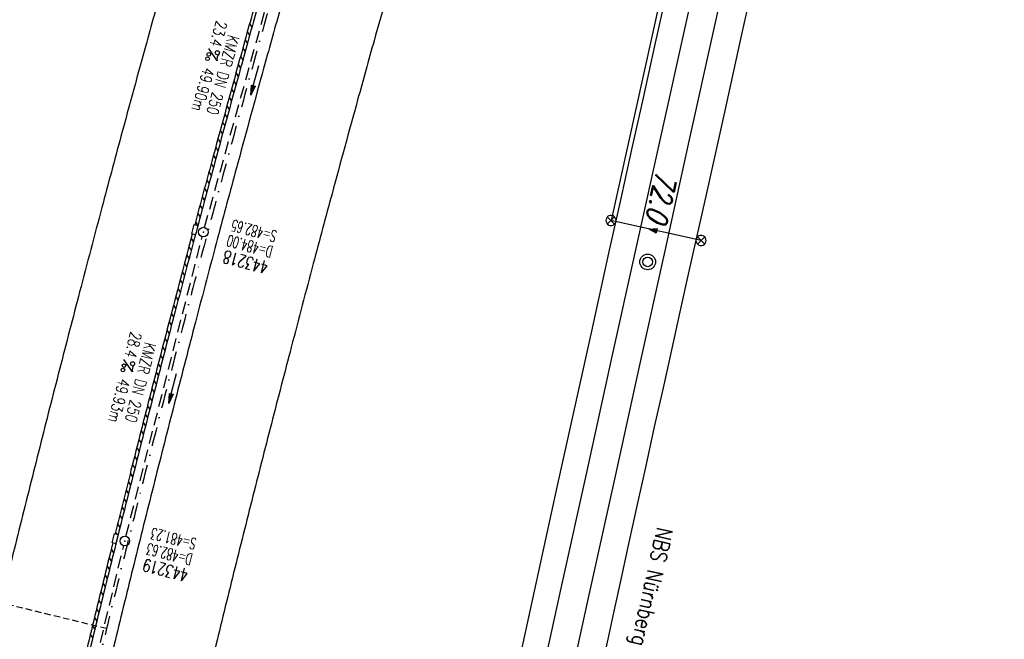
# Model space of a CAD drawing. Extents: x 459406 to 461721, y 413308 to 423218.
# Tile 128 of 256: x 461071 to 461225, y 417842 to 417939. Entities that reach past the tile are written whole.
import ezdxf
from ezdxf.enums import TextEntityAlignment as Align

# ---------------------------------------------------------------- set-up
doc = ezdxf.new("R2010")
doc.units = 0
doc.header["$LTSCALE"] = 2
doc.header["$MEASUREMENT"] = 0
for name, pattern in [('AUSGEZOGEN', [0]), ('GESTRICH-X2', [1.5, 1, -0.5]), ('GESTRICHELT', [0.75, 0.5, -0.25]), ('STRICHPT-X3', [3, 1.5, -0.75, 0, -0.75])]:
    doc.linetypes.add(name, pattern=pattern)
doc.layers.get('0').update_dxf_attribs({"linetype": 'AUSGEZOGEN'})
for name, color, linetype in [('A-Böschungen', 15, 'CONTINUOUS'), ('ACHSE', 1, 'STRICHPT-X3'), ('FBR', 8, 'CONTINUOUS'), ('HEKTOM', 1, 'GESTRICHELT'), ('KANAL', 7, 'GESTRICH-X2'), ('LAGEPLAN', 15, 'AUSGEZOGEN'), ('NBS', 7, 'AUSGEZOGEN'), ('NBS-TRASSE', 7, 'CONTINUOUS'), ('PFEIL', 7, 'CONTINUOUS'), ('RINNE', 200, 'CONTINUOUS'), ('SCHACHTNR', 6, 'CONTINUOUS'), ('SCHSYMBOL', 7, 'AUSGEZOGEN'), ('TEXTO', 4, 'CONTINUOUS'), ('TEXTU', 4, 'CONTINUOUS')]:
    doc.layers.add(name, color=color, linetype=linetype)
doc.styles.add('ROMANS', font='romans.shx', dxfattribs={"width": 0.8})
doc.styles.get("Standard").update_dxf_attribs({"font": 'TXT.SHX'})

# ---------------------------------------------------------------- blocks, each defined once
blk = doc.blocks.new('PROM')
blk.add_line((1.57, 1.82), (0.02, 0.02))
for centre, radius in [((0.32, 1.51), 0.317), ((0.94, 0.29), 0.283), ((1.64, 0.29), 0.283)]:
    blk.add_circle(centre, radius)
blk.add_arc((0.99, 2.68), 1.03, 239.1414, 303.3549)
blk = doc.blocks.new('PFEIL2')
at = {"color": 0}
for p, q in [((0.88, 0), (-2.4, -0.01)), ((0.88, -0.27), (0.88, 0.28)), ((0.88, 0.28), (2.43, 0.01)), ((0.91, 0.27), (0.88, 0.26)), ((0.97, 0.26), (0.88, 0.25)), ((1.02, 0.25), (0.88, 0.23)), ((1.07, 0.24), (0.88, 0.21)), ((1.13, 0.23), (0.88, 0.19)), ((1.18, 0.22), (0.88, 0.17)), ((1.24, 0.21), (0.88, 0.15)), ((1.29, 0.21), (0.88, 0.14)), ((1.34, 0.2), (0.88, 0.12)), ((1.4, 0.19), (0.88, 0.1)), ((1.45, 0.18), (0.88, 0.08)), ((1.51, 0.17), (0.88, 0.06)), ((1.56, 0.16), (0.88, 0.04)), ((1.61, 0.15), (0.88, 0.02)), ((1.67, 0.14), (0.88, 0.01)), ((1.72, 0.13), (0.88, -0.01)), ((1.78, 0.12), (0.88, -0.03)), ((1.83, 0.11), (0.88, -0.05)), ((1.88, 0.1), (0.88, -0.07)), ((1.94, 0.09), (0.88, -0.09)), ((2.05, 0.08), (0.88, -0.12)), ((1.99, 0.08), (0.88, -0.11)), ((2.1, 0.07), (0.88, -0.14)), ((2.15, 0.06), (0.88, -0.16)), ((2.21, 0.05), (0.88, -0.18)), ((2.26, 0.04), (0.88, -0.2)), ((2.32, 0.03), (0.88, -0.22)), ((2.37, 0.02), (0.88, -0.23)), ((2.42, 0.01), (0.88, -0.25)), ((2.43, 0.01), (0.88, -0.27))]:
    blk.add_line(p, q, dxfattribs=at)
blk = doc.blocks.new('GST')
at = {"color": 0}
blk.add_circle((0, 0), 0.75, dxfattribs=at)
blk.add_point((0, 0), dxfattribs=at)
blk = doc.blocks.new('A$C6EDF3A95')
at = {"layer": 'RINNE'}
for points in [[(461136.81, 418042.54, -0.000001), (461135.37, 418037.45, -0.000015), (461131.97, 418025.42, 0.000019), (461128.57, 418013.39), (461121.77, 417989.34), (461114.97, 417965.28, 0.000001), (461113.62, 417960.49), (461110.67, 417950.03, 0.000375), (461110.19, 417948.35, 0.000088), (461108.19, 417941.21, 0.001331), (461105.59, 417931.84, 0.000846), (461101.56, 417917.09, 0.001238), (461098.6, 417906.06, 0.001041), (461095.13, 417892.92, 0.001036), (461092, 417880.81, 0.001036), (461088.91, 417868.69, 0.001038), (461085.87, 417856.54, 0.00104), (461082.88, 417844.41, 0.001041), (461079.95, 417832.27, 0.001037), (461077.06, 417820.08, 0.000857), (461074.72, 417810.02, 0.001036)], [(461111.25, 417953.95), (461110.18, 417950.16, 0.000375), (461109.71, 417948.49, 0.000088), (461107.71, 417941.35, 0.001331), (461105.11, 417931.98, 0.000846), (461101.08, 417917.22, 0.001117), (461098.4, 417907.27, 0.001041)]]:
    blk.add_lwpolyline(points, format="xyb", dxfattribs=at)

msp = doc.modelspace()

# ---------------------------------------------------------------- linework, layer by layer
at = {"layer": 'A-Böschungen'}
for points in [[(461186.64, 417948.82), (461183.94, 417936.62), (461181.23, 417924.42), (461178.52, 417912.21), (461175.79, 417899.97), (461174.38, 417893.61), (461173.1, 417887.87), (461171.73, 417881.72), (461170.37, 417875.61), (461169.02, 417869.52), (461167.68, 417863.42), (461166.34, 417857.3), (461165.01, 417851.21), (461164.04, 417846.75), (461163.09, 417842.36), (461162.12, 417837.88)], [(461172.24, 417943.51), (461170.42, 417935.29), (461168.62, 417927.16), (461166.82, 417919.03), (461165.01, 417910.89), (461163.22, 417902.81), (461160.52, 417890.59), (461157.82, 417878.38), (461155.13, 417866.17), (461152.44, 417853.96), (461150.65, 417845.82), (461148.87, 417837.67)]]:
    msp.add_lwpolyline(points, dxfattribs=at)
at = {"layer": 'ACHSE', "flags": 128}
msp.add_lwpolyline([(461161.88, 420437.76, -0.000001), (461165.78, 420419.42, -0.000002), (461167.09, 420413.31), (461177.49, 420364.41), (461187.91, 420315.5), (461193.11, 420291.05), (461198.32, 420266.6, 0.000013), (461200.55, 420256.1, -0.000008), (461202.78, 420245.61, -0.000126), (461202.84, 420245.34, -0.000011), (461203.52, 420242.15, -0.001203), (461205.52, 420232.59, -0.000771), (461208.59, 420217.67, -0.001324), (461210.77, 420206.86, -0.001044), (461213.46, 420193.14, -0.001041), (461215.82, 420180.84, -0.001046), (461218.13, 420168.58, -0.001043), (461220.38, 420156.31, -0.00104), (461222.59, 420143.98, -0.00104), (461224.74, 420131.65, -0.001043), (461226.84, 420119.35, -0.001046), (461228.88, 420107.04, -0.001042), (461230.89, 420094.68, -0.001044), (461232.83, 420082.32, -0.001045), (461234.73, 420069.98, -0.001048), (461236.57, 420057.6, -0.00105), (461238.36, 420045.24, -0.001042), (461240.1, 420032.88, -0.00104), (461241.79, 420020.48, -0.001038), (461243.43, 420008.07, -0.00104), (461245.01, 419995.69, -0.001048), (461246.55, 419983.28, -0.001048), (461248.03, 419970.87, -0.001045), (461249.46, 419958.47, -0.001042), (461250.84, 419946.03, -0.00104), (461252.16, 419933.58, -0.001043), (461253.44, 419921.16, -0.001047), (461254.66, 419908.73, -0.001046), (461255.83, 419896.28, -0.001044), (461256.95, 419883.83, -0.001044), (461258.01, 419871.37, -0.001042), (461259.03, 419858.92, -0.001041), (461259.99, 419846.45, -0.001045), (461260.9, 419833.96, -0.00105), (461261.76, 419821.51, -0.001044), (461262.56, 419809.09, -0.001035), (461263.31, 419796.56, -0.001039), (461264.02, 419784.01, -0.001052), (461264.67, 419771.6, -0.001051), (461265.26, 419759.2, -0.001036), (461265.81, 419746.63, -0.001035), (461266.31, 419734.06, -0.001048), (461266.74, 419721.64, -0.001053), (461267.13, 419709.21, -0.001043), (461267.47, 419696.65, -0.001038), (461267.78, 419683.02, -0.001246), (461267.99, 419671.66, -0.000845), (461268.2, 419656.35, -0.001335), (461268.29, 419646.66, -0.000076), (461268.34, 419639.67, -0.000344), (461268.35, 419638.12, -0.000008), (461268.39, 419629.89, 0.000017), (461268.44, 419621.66, 0.000001), (461268.5, 419609.16, -0.000009), (461268.57, 419596.66, -0.000011), (461268.64, 419584.16, 0.000013), (461268.7, 419571.66, 0.000007), (461268.77, 419559.16, -0.00001), (461268.84, 419546.66), (461269.1, 419496.66), (461269.37, 419446.66), (461269.63, 419396.66), (461269.9, 419346.67), (461270.16, 419296.67), (461270.43, 419246.67), (461270.69, 419196.67), (461270.96, 419146.67), (461271.22, 419096.67), (461271.49, 419046.67), (461271.75, 418996.67, -0.00001), (461271.82, 418984.17, 0.000007), (461271.88, 418971.67, 0.000013), (461271.95, 418959.17, -0.00001), (461272.02, 418946.67, -0.00001), (461272.08, 418934.17, 0.00001), (461272.15, 418921.67, 0.00001), (461272.21, 418909.17, -0.00001), (461272.28, 418896.67, -0.00001), (461272.35, 418884.17, 0.00001), (461272.41, 418871.67, 0.00001), (461272.48, 418859.17, -0.000008), (461272.55, 418846.67, -0.000012), (461272.61, 418834.17, 0.000001), (461272.68, 418821.67, 0.000028), (461272.72, 418813.34, -0.000014), (461272.77, 418805, -0.000517), (461272.77, 418803.54, -0.00011), (461272.79, 418796.67, -0.00198), (461272.78, 418786.97, -0.001256), (461272.67, 418771.67, -0.001874), (461272.51, 418760.32, -0.00156), (461272.22, 418746.68, -0.001561), (461271.89, 418734.16, -0.001568), (461271.47, 418721.69, -0.001564), (461270.98, 418709.23, -0.001556), (461270.41, 418696.71, -0.001558), (461269.76, 418684.2, -0.001564), (461269.03, 418671.75, -0.001572), (461268.22, 418659.29, -0.001568), (461267.34, 418646.81, -0.001561), (461266.38, 418634.35, -0.001559), (461265.34, 418621.89, -0.001562), (461264.22, 418609.41, -0.001569), (461263.02, 418597, -0.001568), (461261.75, 418584.58, -0.001563), (461260.4, 418572.14, -0.001556), (461258.97, 418559.71, -0.001558), (461257.46, 418547.31, -0.001565), (461255.88, 418534.9, -0.001566), (461254.22, 418522.52, -0.001565), (461252.48, 418510.16, -0.001561), (461250.66, 418497.77, -0.001562), (461248.77, 418485.4, -0.001565), (461246.8, 418473.07, -0.001567), (461244.75, 418460.75, -0.001565), (461242.63, 418448.42, -0.001562), (461240.43, 418436.12, -0.001561), (461238.15, 418423.83, -0.001563), (461235.79, 418411.54, -0.001567), (461233.36, 418399.29, -0.001565), (461230.85, 418387.07, -0.00156), (461228.26, 418374.82, -0.001559), (461225.6, 418362.59, -0.001563), (461222.86, 418350.41, -0.001567), (461220.05, 418338.24, -0.001564), (461217.16, 418326.07, -0.001562), (461214.19, 418313.92, -0.001563), (461211.15, 418301.8, -0.001563), (461207.62, 418288.1, -0.002038), (461204.84, 418277.61, -0.001089), (461200.88, 418263.05, -0.001658), (461198.22, 418253.5, -0.000013), (461197.53, 418251.04, -0.000228), (461197.49, 418250.9, -0.000007), (461194.46, 418240.17, 0.000006), (461191.43, 418229.44), (461184.63, 418205.39), (461177.83, 418181.33, 0.000005), (461174.44, 418169.3, -0.000005), (461171.04, 418157.27, -0.000019), (461167.64, 418145.24, 0.000019), (461164.24, 418133.21), (461157.44, 418109.15), (461150.65, 418085.09, 0.000005), (461147.25, 418073.06, -0.000001), (461143.85, 418061.03, -0.000002), (461140.45, 418049.01, -0.000002), (461137.05, 418036.98, -0.000015), (461133.65, 418024.95, 0.000019), (461130.25, 418012.92), (461123.46, 417988.86), (461116.66, 417964.8, 0.000001), (461115.31, 417960.01, 0.000001), (461112.35, 417949.55, 0.000375), (461111.88, 417947.88, 0.000088), (461109.88, 417940.74, 0.001331), (461107.28, 417931.38, 0.000846), (461103.25, 417916.63, 0.001238), (461100.29, 417905.61, 0.001041), (461096.83, 417892.47, 0.001036), (461093.69, 417880.37, 0.001036), (461090.61, 417868.26, 0.001038), (461087.57, 417856.12, 0.00104), (461084.59, 417844, 0.001041), (461081.65, 417831.86, 0.001037), (461078.77, 417819.68, 0.001037), (461075.93, 417807.51, 0.001036), (461073.15, 417795.32, 0.001043), (461070.41, 417783.09, 0.001049), (461067.73, 417770.91, 0.00104), (461065.11, 417758.74, 0.001034), (461062.53, 417746.46, 0.00103), (461059.99, 417734.18, 0.001036), (461057.52, 417721.97, 0.001044), (461055.1, 417709.74, 0.001039), (461052.71, 417697.44, 0.00104), (461050.38, 417685.14, 0.001043), (461048.11, 417672.86, 0.001039), (461045.89, 417660.59, 0.001034), (461043.72, 417648.25, 0.001037), (461041.59, 417635.89, 0.001045), (461039.53, 417623.61, 0.001043), (461037.52, 417611.32, 0.001035), (461035.54, 417598.93, 0.001032), (461033.62, 417586.54, 0.001037), (461031.76, 417574.21, 0.001044), (461029.95, 417561.86, 0.001041), (461028.19, 417549.47, 0.001039), (461026.47, 417537.08, 0.00104), (461024.82, 417524.7, 0.001038), (461023.21, 417512.31, 0.001036), (461021.65, 417499.9, 0.001039), (461020.15, 417487.47, 0.001043), (461018.7, 417475.08, 0.001041), (461017.3, 417462.68, 0.001038), (461015.95, 417450.23, 0.001035), (461014.65, 417437.76, 0.00104), (461013.4, 417425.36, 0.001038), (461012.21, 417412.95, 0.001032), (461011.07, 417400.47, 0.001036), (461009.97, 417388, 0.001039), (461008.93, 417375.56, 0.001048), (461007.95, 417363.09, 0.001048), (461007.01, 417350.63, 0.001037), (461005.98, 417336.12, 0.001443), (461005.3, 417325.69, 0.000621), (461004.39, 417310.95, 0.000896), (461003.79, 417300.74, 0.000001), (461003.78, 417300.53, 0.000151), (461003.78, 417300.53, 0.000033), (461003.08, 417288.15, -0.000002), (461002.39, 417275.78), (461000.98, 417250.82), (460999.58, 417225.86), (460996.77, 417175.93), (460993.97, 417126.01, 0), (460992.56, 417101.05, 0), (460991.16, 417076.09), (460988.35, 417026.17, 0.000005), (460987.42, 417009.53, 0.000002), (460985.55, 416976.25)], format="xyb", dxfattribs=at)
at = {"layer": 'FBR'}
for points in [[(461134.29, 418089.72, 0.000005), (461130.89, 418077.69, -0.000001), (461127.49, 418065.66, -0.000002), (461124.09, 418053.63, -0.000002), (461120.69, 418041.6, -0.000015), (461117.29, 418029.57, 0.000019), (461113.89, 418017.54), (461107.1, 417993.48), (461100.3, 417969.43, 0.000001), (461098.95, 417964.64), (461095.99, 417954.17, 0.000375), (461095.51, 417952.48, 0.000088), (461093.51, 417945.33, 0.001331), (461090.88, 417935.88, 0.000846), (461086.84, 417921.08, 0.001238), (461083.86, 417909.97, 0.001041), (461080.38, 417896.77, 0.001036), (461077.23, 417884.6, 0.001036), (461074.12, 417872.42, 0.001038), (461071.07, 417860.21, 0.00104), (461068.07, 417848.02, 0.001041), (461065.12, 417835.82, 0.001037)], [(461148.96, 418085.57, 0.000005), (461145.56, 418073.54, -0.000001), (461142.16, 418061.51, -0.000002), (461138.77, 418049.48, -0.000002), (461135.37, 418037.45, -0.000015), (461131.97, 418025.42, 0.000019), (461128.57, 418013.39), (461121.77, 417989.34), (461114.97, 417965.28, 0.000001), (461113.62, 417960.49), (461110.67, 417950.03, 0.000375), (461110.19, 417948.35, 0.000088), (461108.19, 417941.21, 0.001331), (461105.59, 417931.84, 0.000846), (461101.56, 417917.09, 0.001238), (461098.6, 417906.06, 0.001041), (461095.13, 417892.92, 0.001036), (461092, 417880.81, 0.001036), (461088.91, 417868.69, 0.001038), (461085.87, 417856.54, 0.00104), (461082.88, 417844.41, 0.001041), (461079.95, 417832.27, 0.001037)], [(461152.33, 418084.62, 0.000005), (461148.93, 418072.59, -0.000001), (461145.53, 418060.56, -0.000002), (461142.13, 418048.53, -0.000002), (461138.74, 418036.5, -0.000015), (461135.34, 418024.47, 0.000019), (461131.94, 418012.44), (461125.14, 417988.39), (461118.34, 417964.33, 0.000001), (461116.99, 417959.54), (461114.03, 417949.08, 0.000375), (461113.56, 417947.41, 0.000088), (461111.56, 417940.27, 0.001331), (461108.96, 417930.92, 0.000846), (461104.94, 417916.18, 0.001238), (461101.98, 417905.16, 0.001041), (461098.52, 417892.03, 0.001036), (461095.39, 417879.94, 0.001036), (461092.3, 417867.83, 0.001038), (461089.27, 417855.7, 0.00104), (461086.29, 417843.58, 0.001041), (461083.36, 417831.46, 0.001037)], [(461167.25, 418080.4, 0.000005), (461163.85, 418068.37, -0.000001), (461160.45, 418056.35, -0.000002), (461157.05, 418044.32, -0.000002), (461153.65, 418032.29, -0.000015), (461150.25, 418020.26, 0.000019), (461146.85, 418008.23), (461140.06, 417984.17), (461133.26, 417960.11, 0.000001), (461131.91, 417955.32), (461128.95, 417944.86, 0.000375), (461128.49, 417943.21, 0.000088), (461126.48, 417936.08, 0.001331), (461123.91, 417926.81, 0.000846), (461119.9, 417912.12, 0.001238), (461116.96, 417901.18, 0.001041), (461113.52, 417888.11, 0.001036), (461110.4, 417876.08, 0.001036), (461107.33, 417864.04, 0.001038), (461104.31, 417851.97, 0.00104), (461101.34, 417839.91, 0.001041)], [(460970.45, 417010.48, 0.000002), (460968.57, 416977.2, 0.000002)], [(460985.67, 417009.63, 0.000002), (460983.8, 416976.35, 0.000002)], [(460989.17, 417009.43, 0.000002), (460987.3, 416976.15, 0.000002)], [(461004.64, 417008.56, 0.000002), (461002.77, 416975.28, 0.000002)]]:
    msp.add_lwpolyline(points, format="xyb", dxfattribs=at)
at = {"layer": 'HEKTOM'}
msp.add_line((461084.59, 417844), (461045.72, 417853.47), dxfattribs=at)
at = {"layer": 'KANAL'}
for p, q in [((461099.94, 417906.84), (461112.94, 417953.44)), ((461087.62, 417858.44), (461099.56, 417905.38)), ((461075.94, 417809.72), (461087.28, 417857))]:
    msp.add_line(p, q, dxfattribs=at)
at = {"layer": 'LAGEPLAN', "linetype": 'Continuous'}
for p, q in [((461185.13, 418005.38), (461163.61, 417907.91)), ((461163.01, 417907.37), (461164.15, 417908.5)), ((461164.15, 417907.37), (461163.01, 417908.5)), ((461177.12, 417904.23), (461178.26, 417905.37)), ((461178.26, 417904.23), (461177.12, 417905.37))]:
    msp.add_line(p, q, dxfattribs=at)
for points in [[(461164.38, 417907.93), (461164.35, 417908.16), (461164.25, 417908.37), (461164.1, 417908.54), (461163.91, 417908.66), (461163.69, 417908.73), (461163.47, 417908.73), (461163.25, 417908.66), (461163.06, 417908.54), (461162.91, 417908.37), (461162.81, 417908.16), (461162.78, 417907.93), (461162.81, 417907.71), (461162.91, 417907.5), (461163.06, 417907.33), (461163.25, 417907.21), (461163.47, 417907.14), (461163.69, 417907.14), (461163.91, 417907.21), (461164.1, 417907.33), (461164.25, 417907.5), (461164.35, 417907.71), (461164.38, 417907.93)], [(461177.69, 417904.8), (461163.56, 417907.92)], [(461170.64, 417905.97), (461169.55, 417906.59), (461170.81, 417906.7)], [(461169.56, 417906.58), (461170.64, 417905.98), (461170.64, 417905.98), (461169.58, 417906.58), (461169.58, 417906.59), (461170.65, 417905.99), (461170.65, 417906), (461169.59, 417906.58), (461170.64, 417906.02), (461170.64, 417906.02), (461169.61, 417906.58), (461170.8, 417906.69), (461170.64, 417906.01), (461170.65, 417906.04), (461169.63, 417906.58), (461170.79, 417906.67), (461170.64, 417906.05), (461169.66, 417906.57), (461170.78, 417906.65), (461170.64, 417906.07), (461169.69, 417906.57), (461170.77, 417906.64), (461170.63, 417906.09), (461169.73, 417906.55), (461170.75, 417906.63), (461170.63, 417906.11), (461169.76, 417906.55), (461170.73, 417906.62), (461170.62, 417906.12), (461169.81, 417906.54), (461170.72, 417906.6), (461170.61, 417906.15), (461169.85, 417906.53), (461170.7, 417906.59), (461170.6, 417906.16), (461169.89, 417906.52), (461170.68, 417906.57), (461170.6, 417906.19), (461169.92, 417906.52), (461170.67, 417906.55), (461170.59, 417906.21), (461169.97, 417906.5), (461170.66, 417906.55), (461170.59, 417906.23), (461170.02, 417906.48), (461170.64, 417906.53), (461170.58, 417906.25), (461170.07, 417906.48), (461170.63, 417906.52), (461170.57, 417906.26), (461170.11, 417906.47), (461170.61, 417906.51), (461170.56, 417906.28), (461170.15, 417906.46), (461170.59, 417906.49), (461170.55, 417906.3), (461170.22, 417906.44), (461170.57, 417906.47), (461170.54, 417906.32), (461170.26, 417906.43), (461170.55, 417906.47), (461170.52, 417906.34), (461170.31, 417906.42), (461170.53, 417906.45), (461170.51, 417906.35), (461170.36, 417906.41), (461170.52, 417906.43), (461170.5, 417906.37), (461170.41, 417906.41), (461170.5, 417906.42), (461170.48, 417906.39), (461170.45, 417906.4), (461170.48, 417906.41)], [(461178.49, 417904.8), (461178.45, 417905.03), (461178.36, 417905.23), (461178.21, 417905.41), (461178.02, 417905.53), (461177.8, 417905.59), (461177.57, 417905.59), (461177.35, 417905.53), (461177.16, 417905.41), (461177.01, 417905.23), (461176.92, 417905.03), (461176.89, 417904.8), (461176.92, 417904.58), (461177.01, 417904.37), (461177.16, 417904.2), (461177.35, 417904.07), (461177.57, 417904.01), (461177.8, 417904.01), (461178.02, 417904.07), (461178.21, 417904.2), (461178.36, 417904.37), (461178.45, 417904.58), (461178.49, 417904.8)]]:
    msp.add_lwpolyline(points, dxfattribs=at)
at = {"layer": 'NBS-TRASSE'}
for points in [[(461210.36, 418097.32), (461208.58, 418089.29), (461201.86, 418058.89), (461175.34, 417939.11), (461171.43, 417921.45), (461167.52, 417903.8), (461163.62, 417886.14), (461159.73, 417868.48), (461155.86, 417850.82), (461151.99, 417833.15), (461149.91, 417823.57)], [(461214.73, 418096.25), (461212.95, 418088.21), (461206.22, 418057.8), (461179.7, 417938.01), (461175.8, 417920.37), (461171.89, 417902.72), (461168, 417885.07), (461164.11, 417867.42), (461160.23, 417849.77), (461156.37, 417832.11), (461154.36, 417822.85)]]:
    msp.add_lwpolyline(points, dxfattribs=at)
for radius in [1.23, 0.745]:
    msp.add_circle((461169.33, 417901.44), radius, dxfattribs=at)
at = {"layer": 'RINNE'}
for p, q in [((461106.99, 417938.79), (461107.36, 417938.23)), ((461106.63, 417937.5), (461107, 417936.94)), ((461106.28, 417936.22), (461106.64, 417935.66)), ((461105.92, 417934.93), (461106.28, 417934.37)), ((461105.21, 417932.35), (461105.57, 417931.79)), ((461105.56, 417933.64), (461105.93, 417933.08)), ((461104.85, 417931.06), (461105.22, 417930.5)), ((461104.5, 417929.77), (461104.86, 417929.21)), ((461104.15, 417928.48), (461104.51, 417927.91)), ((461103.79, 417927.18), (461104.16, 417926.62)), ((461103.09, 417924.6), (461103.45, 417924.04)), ((461103.44, 417925.89), (461103.8, 417925.33)), ((461102.73, 417923.3), (461103.1, 417922.74)), ((461102.38, 417922.01), (461102.75, 417921.45)), ((461102.03, 417920.72), (461102.39, 417920.15)), ((461101.68, 417919.42), (461102.04, 417918.86)), ((461100.97, 417916.83), (461101.34, 417916.27)), ((461101.32, 417918.13), (461101.69, 417917.56)), ((461100.62, 417915.53), (461100.99, 417914.97)), ((461100.27, 417914.24), (461100.64, 417913.67)), ((461099.92, 417912.94), (461100.29, 417912.37)), ((461099.57, 417911.64), (461099.94, 417911.07)), ((461099.22, 417910.34), (461099.59, 417909.77)), ((461098.53, 417907.74), (461098.9, 417907.17)), ((461098.88, 417909.04), (461099.24, 417908.47)), ((461097.84, 417905.13), (461098.2, 417904.56)), ((461097.49, 417903.83), (461097.86, 417903.26)), ((461097.14, 417902.52), (461097.51, 417901.95)), ((461096.45, 417899.91), (461096.82, 417899.34)), ((461096.8, 417901.22), (461097.17, 417900.65)), ((461096.11, 417898.6), (461096.48, 417898.04)), ((461095.77, 417897.29), (461096.13, 417896.73)), ((461095.42, 417895.99), (461095.79, 417895.42)), ((461095.08, 417894.68), (461095.45, 417894.11)), ((461094.74, 417893.37), (461095.1, 417892.8)), ((461094.05, 417890.75), (461094.42, 417890.18)), ((461094.39, 417892.06), (461094.76, 417891.49)), ((461093.71, 417889.44), (461094.08, 417888.87)), ((461093.37, 417888.13), (461093.74, 417887.56)), ((461093.03, 417886.81), (461093.4, 417886.24)), ((461092.69, 417885.5), (461093.06, 417884.93)), ((461092.35, 417884.19), (461092.72, 417883.62)), ((461091.67, 417881.55), (461092.04, 417880.98)), ((461092.01, 417882.87), (461092.38, 417882.3)), ((461091.33, 417880.24), (461091.7, 417879.67)), ((461091, 417878.92), (461091.37, 417878.35)), ((461090.66, 417877.6), (461091.03, 417877.03)), ((461090.32, 417876.29), (461090.69, 417875.72)), ((461089.99, 417874.97), (461090.36, 417874.4)), ((461089.31, 417872.33), (461089.69, 417871.76)), ((461089.65, 417873.65), (461090.02, 417873.08)), ((461088.98, 417871.01), (461089.35, 417870.43)), ((461088.65, 417869.68), (461089.02, 417869.11)), ((461088.31, 417868.36), (461088.68, 417867.79)), ((461087.98, 417867.04), (461088.35, 417866.47)), ((461087.64, 417865.71), (461088.02, 417865.14)), ((461086.98, 417863.06), (461087.35, 417862.49)), ((461087.31, 417864.39), (461087.68, 417863.82)), ((461086.65, 417861.74), (461087.02, 417861.17)), ((461086.32, 417860.41), (461086.69, 417859.84)), ((461085.99, 417859.08), (461086.14, 417858.84)), ((461085.92, 417857.35), (461086.03, 417857.18)), ((461085.32, 417856.43), (461085.7, 417855.85)), ((461084.67, 417853.77), (461085.04, 417853.19)), ((461085, 417855.1), (461085.37, 417854.52)), ((461084.34, 417852.44), (461084.71, 417851.86)), ((461084.01, 417851.1), (461084.38, 417850.53)), ((461083.68, 417849.77), (461084.06, 417849.2)), ((461083.35, 417848.44), (461083.73, 417847.86)), ((461083.03, 417847.11), (461083.4, 417846.53)), ((461082.38, 417844.44), (461082.75, 417843.86)), ((461082.7, 417845.77), (461083.08, 417845.19)), ((461082.05, 417843.1), (461082.43, 417842.52))]:
    msp.add_line(p, q, dxfattribs=at)
for points in [[(461098.02, 417905.81, 0.001011), (461094.65, 417893.04, 0.001036), (461091.51, 417880.93, 0.001036), (461088.42, 417868.81, 0.000848), (461085.94, 417858.89, 0.00104)], [(461085.57, 417857.43, 0.000066), (461085.38, 417856.66, 0.00104), (461082.4, 417844.53, 0.001041), (461079.47, 417832.39, 0.001037), (461076.58, 417820.2, 0.000857), (461074.23, 417810.13, 0.001036)]]:
    msp.add_lwpolyline(points, format="xyb", dxfattribs=at)
at = {"layer": 'SCHSYMBOL'}
for points in [[(461098.89, 417907.14), (461098.5, 417905.68), (461097.94, 417905.83), (461098.32, 417907.29)], [(461086.42, 417858.77), (461086.06, 417857.31), (461085.49, 417857.45), (461085.86, 417858.91)]]:
    msp.add_lwpolyline(points, close=True, dxfattribs=at)

# ---------------------------------------------------------------- block references
msp.add_blockref('A$C6EDF3A95', (0, 0))
at = {"layer": 'PFEIL'}
for p, rotation in [((461107.81, 417929.88), 254.4201), ((461094.95, 417881.63), 255.7489)]:
    msp.add_blockref('PFEIL2', p, dxfattribs=dict(at, rotation=rotation))
at = {"layer": 'SCHSYMBOL'}
for p, rotation in [((461099.75, 417906.11), 255.0848000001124), ((461087.45, 417857.72), 256.0357000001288)]:
    msp.add_blockref('GST', p, dxfattribs=dict(at, rotation=rotation))
at = {"layer": 'TEXTU'}
for p, rotation in [((461100.57, 417934.92), 254.4200999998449), ((461087.28, 417886.18), 255.7489000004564)]:
    msp.add_blockref('PROM', p, dxfattribs=dict(at, rotation=rotation))

# ---------------------------------------------------------------- texts
at = {"layer": 'NBS', "style": 'ROMANS', "oblique": 360, "width": 0.8}
msp.add_text('NBS Nürnberg-Ingolstadt', height=2.5, rotation=257.4708, dxfattribs=at).set_placement((461170.84, 417860.02))
at = {"layer": 'NBS-TRASSE', "oblique": 15.356, "width": 0.777767}
msp.add_text('72.0', height=3.375, rotation=257.5387, dxfattribs=at).set_placement((461170.74, 417915.88))
at = {"layer": 'SCHACHTNR', "style": 'ROMANS'}
for s, height, rotation, width, p in [('S=482.65', 1.8, 165.0847, 0.6, (461111.38, 417906.25)), ('D=484.00', 1.8, 165.0847, 0.6, (461110.75, 417903.84)), ('443218', 2, 165.0847, 0.7, (461110.1, 417901.44)), ('S=481.23', 1.8, 166.0357, 0.6, (461098.78, 417858.1)), ('D=482.63', 1.8, 166.0357, 0.6, (461098.16, 417855.66)), ('443219', 2, 166.0357, 0.7, (461097.56, 417853.26))]:
    msp.add_text(s, height=height, rotation=rotation, dxfattribs=dict(at, width=width)).set_placement(p)
at = {"layer": 'TEXTO', "style": 'ROMANS', "width": 0.75}
for rotation, p in [(254.4201, (461101.95, 417930.96)), (255.7489, (461089.04, 417882.79))]:
    msp.add_text('KMZR DN 250', height=1.8, rotation=rotation, dxfattribs=at).set_placement(p, align=Align.CENTER)
at = {"layer": 'TEXTU', "style": 'ROMANS', "width": 0.75}
for s, rotation, p in [('23.4', 254.4201, (461101.8, 417939.34)), ('49.90m', 254.4201, (461099.76, 417932.02)), ('28.4', 255.7489, (461088.39, 417890.62)), ('49.93m', 255.7489, (461086.54, 417883.28))]:
    msp.add_text(s, height=1.8, rotation=rotation, dxfattribs=at).set_placement(p)

doc.saveas('drawing.dxf')
